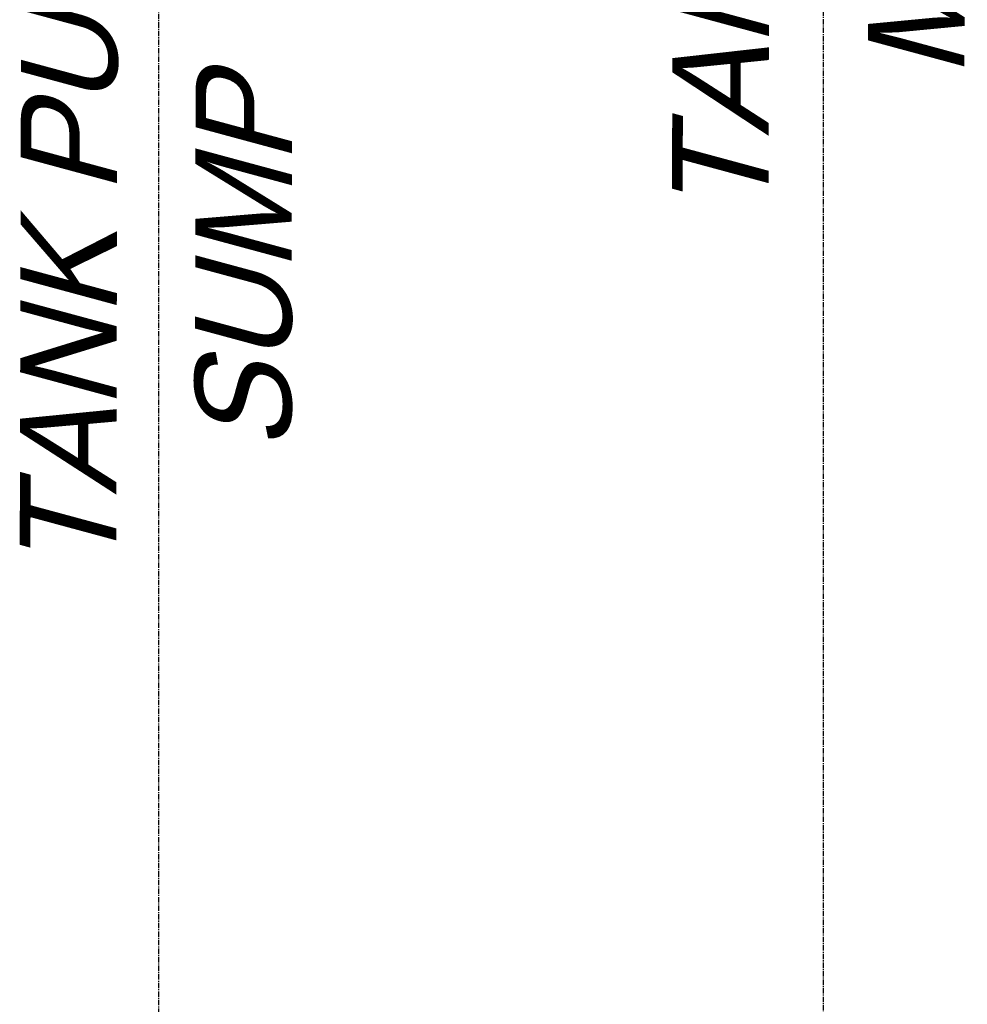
# Model space of a CAD drawing. Extents: x -17300 to -11339, y 1971 to 5059.
# Tile 20 of 81: x -14001 to -13913, y 3140 to 3232. Entities that reach past the tile are written whole.
import ezdxf

# ---------------------------------------------------------------- set-up
doc = ezdxf.new("R2010")
doc.units = 0
doc.header["$MEASUREMENT"] = 0
doc.linetypes.add('CENTER1', pattern=[0.6625, 0.5, -0.075, 0.0125, -0.075])
doc.layers.add('CENTERLINE', color=3, linetype='CENTER1')
doc.layers.add('TEXT', color=3, linetype='CONTINUOUS')
doc.styles.add('ISO1', font='SIMPFRAC.shx', dxfattribs={"width": 0.85, "oblique": 15})

msp = doc.modelspace()

# ---------------------------------------------------------------- linework, layer by layer
at = {"layer": 'CENTERLINE', "color": 3, "linetype": 'CENTER1'}
for p, q in [((-13925.979, 3126.318), (-13925.979, 3314.122, 0)), ((-13987.975, 3092.414), (-13987.975, 3278.328))]:
    msp.add_line(p, q, dxfattribs=at)

# ---------------------------------------------------------------- texts
at = {"layer": 'TEXT', "style": 'ISO1', "oblique": 15, "text_generation_flag": 6, "width": 1.035276}
for s, p in [('TANK LEVEL', (-13931.114, 3213.085, 0)), ('MONITOR', (-13912.841, 3226.177, 0))]:
    msp.add_text(s, height=9, rotation=269.86426, dxfattribs=at).set_placement(p)
at = {"layer": 'TEXT', "style": 'ISO1', "oblique": 15}
for s, p in [('TANK PUMP', (-13991.945, 3179.873)), ('SUMP', (-13975.618, 3191.364))]:
    msp.add_text(s, height=9, rotation=89.86426, dxfattribs=at).set_placement(p)

doc.saveas('drawing.dxf')
